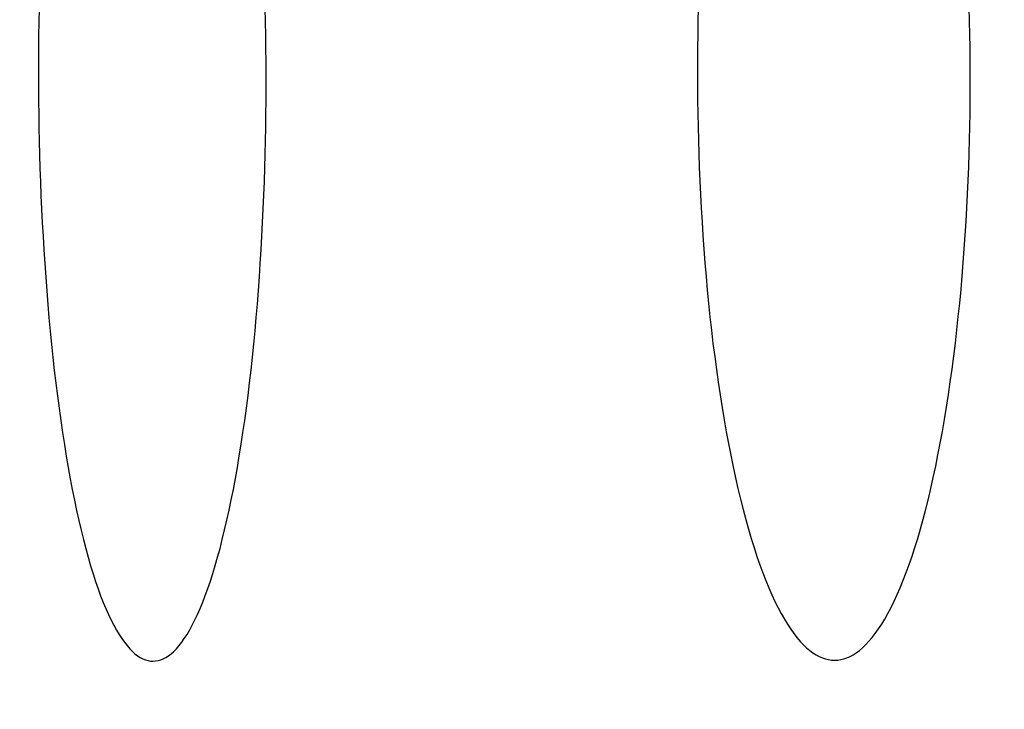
# Model space of a CAD drawing. Header units: millimetres. Extents: x -2852 to 102, y -106 to 97.
# Tile 151 of 256: x -2266 to -2255, y -12 to -4. Entities that reach past the tile are written whole.
import ezdxf

# ---------------------------------------------------------------- set-up
doc = ezdxf.new("R2010")
doc.units = ezdxf.units.MM
doc.header["$MEASUREMENT"] = 0
doc.layers.add('Predefinito', color=5, linetype='Continuous')

msp = doc.modelspace()

# ---------------------------------------------------------------- linework, layer by layer
at = {"layer": 'Predefinito', "extrusion": (-0.001367, 0.999999, 0)}
for points in [[(1893.351, 1025.423), (1943.996, 932.904), (1961.196, 903.334), (1978.994, 874.095), (1998.617, 843.546), (2019.574, 812.937), (2030.542, 797.765), (2041.807, 782.796), (2053.363, 768.091), (2065.262, 753.644), (2077.379, 739.663), (2089.888, 726.008), (2102.541, 713.005), (2109.032, 706.653), (2115.637, 700.412), (2122.165, 694.465), (2128.81, 688.638), (2135.576, 682.942), (2142.469, 677.386), (2149.248, 672.164), (2156.152, 667.094), (2163.186, 662.189), (2170.353, 657.462), (2177.385, 653.09), (2184.546, 648.911), (2191.838, 644.939), (2199.261, 641.191), (2206.559, 637.799), (2213.976, 634.65), (2217.729, 633.171), (2221.511, 631.76), (2225.321, 630.418), (2229.159, 629.147), (2233.493, 627.811), (2237.855, 626.569), (2242.242, 625.424), (2246.651, 624.375), (2250.821, 623.475), (2255.007, 622.658), (2259.209, 621.925), (2263.423, 621.276), (2267.619, 620.713), (2271.823, 620.23), (2276.035, 619.828), (2280.251, 619.505), (2284.472, 619.261), (2288.695, 619.094), (2292.918, 619.003), (2297.141, 618.988), (2305.557, 619.179), (2313.955, 619.658), (2322.326, 620.416), (2330.662, 621.445), (2338.948, 622.733), (2347.185, 624.275), (2355.367, 626.062), (2363.489, 628.086), (2371.51, 630.329), (2379.462, 632.793), (2387.341, 635.472), (2395.142, 638.361), (2402.771, 641.415), (2410.318, 644.664), (2417.778, 648.104), (2425.148, 651.731), (2432.267, 655.457), (2439.292, 659.357), (2446.219, 663.43), (2453.044, 667.673), (2459.337, 671.801), (2465.533, 676.078), (2471.626, 680.506), (2477.611, 685.085), (2485.196, 691.244), (2492.573, 697.653), (2496.48, 701.227), (2500.322, 704.871), (2504.098, 708.583), (2507.806, 712.361), (2514.89, 719.962), (2521.71, 727.789), (2528.21, 735.751), (2534.46, 743.898), (2540.461, 752.2), (2546.234, 760.647), (2551.824, 769.271), (2557.214, 778.001), (2562.522, 786.996), (2567.664, 796.07), (2577.527, 814.391), (2632.823, 924.581), (2644.452, 945.982), (2657.018, 967.756), (2680.503, 1005.603), (2683.726, 1011.103), (2686.673, 1016.486), (2687.995, 1019.076), (2689.269, 1021.731), (2690.354, 1024.169), (2690.875, 1025.417), (2691.378, 1026.687)], [(1893.351, 1025.423), (1943.996, 932.904), (1961.196, 903.334), (1978.994, 874.095), (1998.617, 843.546), (2019.574, 812.937), (2030.542, 797.765), (2041.807, 782.796), (2053.363, 768.091), (2065.262, 753.644), (2077.379, 739.663), (2089.888, 726.008), (2102.541, 713.005), (2109.032, 706.653), (2115.637, 700.412), (2122.165, 694.465), (2128.81, 688.638), (2135.576, 682.942), (2142.469, 677.386), (2149.248, 672.164), (2156.152, 667.094), (2163.186, 662.189), (2170.353, 657.462), (2177.385, 653.09), (2184.546, 648.911), (2191.838, 644.939), (2199.261, 641.191), (2206.559, 637.799), (2213.976, 634.65), (2217.729, 633.171), (2221.511, 631.76), (2225.321, 630.418), (2229.159, 629.147), (2233.493, 627.811), (2237.855, 626.569), (2242.242, 625.424), (2246.651, 624.375), (2250.821, 623.475), (2255.007, 622.658), (2259.209, 621.925), (2263.423, 621.276), (2267.619, 620.713), (2271.823, 620.23), (2276.035, 619.828), (2280.251, 619.505), (2284.472, 619.261), (2288.695, 619.094), (2292.918, 619.003), (2297.141, 618.988), (2305.557, 619.179), (2313.955, 619.658), (2322.326, 620.416), (2330.662, 621.445), (2338.948, 622.733), (2347.185, 624.275), (2355.367, 626.062), (2363.489, 628.086), (2371.51, 630.329), (2379.462, 632.793), (2387.341, 635.472), (2395.142, 638.361), (2402.771, 641.415), (2410.318, 644.664), (2417.778, 648.104), (2425.148, 651.731), (2432.267, 655.457), (2439.292, 659.357), (2446.219, 663.43), (2453.044, 667.673), (2459.337, 671.801), (2465.533, 676.078), (2471.626, 680.506), (2477.611, 685.085), (2485.196, 691.244), (2492.573, 697.653), (2496.48, 701.227), (2500.322, 704.871), (2504.098, 708.583), (2507.806, 712.361), (2514.89, 719.962), (2521.71, 727.789), (2528.21, 735.751), (2534.46, 743.898), (2540.461, 752.2), (2546.234, 760.647), (2551.824, 769.271), (2557.214, 778.001), (2562.522, 786.996), (2567.664, 796.07), (2577.527, 814.391), (2632.823, 924.581), (2644.452, 945.982), (2657.018, 967.756), (2680.503, 1005.603), (2683.726, 1011.103), (2686.673, 1016.486), (2687.995, 1019.076), (2689.269, 1021.731), (2690.354, 1024.169), (2690.875, 1025.417), (2691.378, 1026.687)], [(2685.094, 1029.656), (2684.653, 1028.514), (2684.179, 1027.354), (2683.136, 1024.978), (2681.976, 1022.534), (2680.708, 1020.029), (2679.342, 1017.466), (2677.888, 1014.851), (2674.755, 1009.486), (2647.236, 964.812), (2634.885, 943.007), (2623.438, 921.608), (2573.472, 821.606), (2563.678, 803.183), (2553.533, 785.345), (2548.272, 776.653), (2542.857, 768.118), (2537.263, 759.741), (2531.47, 751.527), (2525.454, 743.478), (2519.193, 735.598), (2512.666, 727.889), (2505.848, 720.356), (2498.718, 713.001), (2495.03, 709.391), (2491.254, 705.827), (2487.39, 702.309), (2483.433, 698.838), (2479.382, 695.414), (2475.233, 692.037), (2469.344, 687.456), (2463.27, 682.973), (2457.021, 678.599), (2450.604, 674.339), (2444.025, 670.203), (2437.294, 666.199), (2430.418, 662.334), (2423.403, 658.618), (2416.259, 655.058), (2408.992, 651.662), (2401.61, 648.438), (2394.122, 645.395), (2386.533, 642.541), (2378.853, 639.883), (2371.089, 637.431), (2363.249, 635.192), (2355.339, 633.174), (2347.369, 631.385), (2339.345, 629.834), (2331.275, 628.529), (2323.167, 627.478), (2315.028, 626.688), (2306.867, 626.169), (2298.69, 625.929), (2294.598, 625.915), (2290.506, 625.974), (2286.413, 626.107), (2282.321, 626.315), (2278.232, 626.598), (2274.145, 626.958), (2270.062, 627.395), (2265.984, 627.912), (2261.911, 628.508), (2257.846, 629.185), (2253.788, 629.943), (2249.738, 630.785), (2245.698, 631.71), (2241.669, 632.721), (2237.651, 633.817), (2233.646, 635), (2229.972, 636.166), (2226.309, 637.405), (2222.658, 638.717), (2219.018, 640.1), (2215.391, 641.554), (2211.775, 643.077), (2204.58, 646.326), (2197.435, 649.84), (2190.34, 653.611), (2183.297, 657.63), (2176.306, 661.888), (2169.369, 666.379), (2162.486, 671.093), (2155.659, 676.022), (2148.889, 681.158), (2142.175, 686.492), (2135.521, 692.017), (2128.926, 697.724), (2122.392, 703.605), (2115.919, 709.651), (2109.508, 715.854), (2096.88, 728.7), (2084.513, 742.076), (2072.418, 755.915), (2060.6, 770.152), (2049.07, 784.721), (2037.834, 799.554), (2026.9, 814.587), (2005.974, 844.986), (1986.355, 875.387), (1968.108, 905.263), (1951.298, 934.083), (1899.711, 1028.227)], [(2685.094, 1029.656), (2684.653, 1028.514), (2684.179, 1027.354), (2683.136, 1024.978), (2681.976, 1022.534), (2680.708, 1020.029), (2679.342, 1017.466), (2677.888, 1014.851), (2674.755, 1009.486), (2647.236, 964.812), (2634.885, 943.007), (2623.438, 921.608), (2573.472, 821.606), (2563.678, 803.183), (2553.533, 785.345), (2548.272, 776.653), (2542.857, 768.118), (2537.263, 759.741), (2531.47, 751.527), (2525.454, 743.478), (2519.193, 735.598), (2512.666, 727.889), (2505.848, 720.356), (2498.718, 713.001), (2495.03, 709.391), (2491.254, 705.827), (2487.39, 702.309), (2483.433, 698.838), (2479.382, 695.414), (2475.233, 692.037), (2469.344, 687.456), (2463.27, 682.973), (2457.021, 678.599), (2450.604, 674.339), (2444.025, 670.203), (2437.294, 666.199), (2430.418, 662.334), (2423.403, 658.618), (2416.259, 655.058), (2408.992, 651.662), (2401.61, 648.438), (2394.122, 645.395), (2386.533, 642.541), (2378.853, 639.883), (2371.089, 637.431), (2363.249, 635.192), (2355.339, 633.174), (2347.369, 631.385), (2339.345, 629.834), (2331.275, 628.529), (2323.167, 627.478), (2315.028, 626.688), (2306.867, 626.169), (2298.69, 625.929), (2294.598, 625.915), (2290.506, 625.974), (2286.413, 626.107), (2282.321, 626.315), (2278.232, 626.598), (2274.145, 626.958), (2270.062, 627.395), (2265.984, 627.912), (2261.911, 628.508), (2257.846, 629.185), (2253.788, 629.943), (2249.738, 630.785), (2245.698, 631.71), (2241.669, 632.721), (2237.651, 633.817), (2233.646, 635), (2229.972, 636.166), (2226.309, 637.405), (2222.658, 638.717), (2219.018, 640.1), (2215.391, 641.554), (2211.775, 643.077), (2204.58, 646.326), (2197.435, 649.84), (2190.34, 653.611), (2183.297, 657.63), (2176.306, 661.888), (2169.369, 666.379), (2162.486, 671.093), (2155.659, 676.022), (2148.889, 681.158), (2142.175, 686.492), (2135.521, 692.017), (2128.926, 697.724), (2122.392, 703.605), (2115.919, 709.651), (2109.508, 715.854), (2096.88, 728.7), (2084.513, 742.076), (2072.418, 755.915), (2060.6, 770.152), (2049.07, 784.721), (2037.834, 799.554), (2026.9, 814.587), (2005.974, 844.986), (1986.355, 875.387), (1968.108, 905.263), (1951.298, 934.083), (1899.711, 1028.227)], [(1905.998, 1031.428), (1956.521, 939.158), (1973.605, 909.817), (1991.259, 880.845), (2010.696, 850.623), (2031.419, 820.401), (2042.247, 805.445), (2053.356, 790.71), (2064.735, 776.257), (2076.434, 762.081), (2088.326, 748.391), (2100.577, 735.049), (2112.94, 722.379), (2119.268, 716.204), (2125.7, 710.146), (2132.045, 704.384), (2138.494, 698.749), (2145.048, 693.251), (2151.712, 687.9), (2158.253, 682.884), (2164.9, 678.025), (2171.656, 673.337), (2178.522, 668.832), (2185.241, 664.679), (2192.064, 660.721), (2198.993, 656.973), (2206.025, 653.449), (2212.916, 650.273), (2219.899, 647.335), (2223.423, 645.961), (2226.969, 644.652), (2230.536, 643.41), (2234.124, 642.237), (2238.17, 641.007), (2242.241, 639.865), (2246.337, 638.812), (2250.455, 637.848), (2254.353, 637.022), (2258.268, 636.273), (2262.199, 635.602), (2266.144, 635.009), (2270.075, 634.496), (2274.016, 634.058), (2277.966, 633.694), (2281.924, 633.405), (2285.888, 633.189), (2289.857, 633.045), (2293.83, 632.973), (2297.806, 632.972), (2305.737, 633.178), (2313.662, 633.655), (2321.574, 634.396), (2329.464, 635.393), (2337.317, 636.638), (2345.134, 638.124), (2352.908, 639.844), (2360.634, 641.791), (2368.271, 643.949), (2375.85, 646.319), (2383.365, 648.896), (2390.811, 651.674), (2398.098, 654.612), (2405.308, 657.737), (2412.438, 661.046), (2419.484, 664.534), (2426.289, 668.117), (2433.005, 671.866), (2439.624, 675.779), (2446.144, 679.855), (2452.151, 683.816), (2458.061, 687.918), (2463.868, 692.16), (2469.565, 696.541), (2476.774, 702.428), (2483.783, 708.55), (2487.496, 711.964), (2491.146, 715.445), (2494.735, 718.992), (2498.261, 722.602), (2505.002, 729.873), (2511.502, 737.37), (2517.71, 745.011), (2523.692, 752.846), (2529.453, 760.85), (2535.011, 769.017), (2540.411, 777.379), (2545.634, 785.869), (2550.797, 794.646), (2555.815, 803.528), (2565.493, 821.545), (2620.832, 931.806), (2632.631, 953.483), (2645.413, 975.588), (2668.906, 1013.445), (2671.937, 1018.654), (2673.307, 1021.13), (2674.619, 1023.605), (2675.781, 1025.918), (2676.867, 1028.226), (2677.757, 1030.277), (2678.17, 1031.297), (2678.557, 1032.31)], [(1905.998, 1031.428), (1956.521, 939.158), (1973.605, 909.817), (1991.259, 880.845), (2010.696, 850.623), (2031.419, 820.401), (2042.247, 805.445), (2053.356, 790.71), (2064.735, 776.257), (2076.434, 762.081), (2088.326, 748.391), (2100.577, 735.049), (2112.94, 722.379), (2119.268, 716.204), (2125.7, 710.146), (2132.045, 704.384), (2138.494, 698.749), (2145.048, 693.251), (2151.712, 687.9), (2158.253, 682.884), (2164.9, 678.025), (2171.656, 673.337), (2178.522, 668.832), (2185.241, 664.679), (2192.064, 660.721), (2198.993, 656.973), (2206.025, 653.449), (2212.916, 650.273), (2219.899, 647.335), (2223.423, 645.961), (2226.969, 644.652), (2230.536, 643.41), (2234.124, 642.237), (2238.17, 641.007), (2242.241, 639.865), (2246.337, 638.812), (2250.455, 637.848), (2254.353, 637.022), (2258.268, 636.273), (2262.199, 635.602), (2266.144, 635.009), (2270.075, 634.496), (2274.016, 634.058), (2277.966, 633.694), (2281.924, 633.405), (2285.888, 633.189), (2289.857, 633.045), (2293.83, 632.973), (2297.806, 632.972), (2305.737, 633.178), (2313.662, 633.655), (2321.574, 634.396), (2329.464, 635.393), (2337.317, 636.638), (2345.134, 638.124), (2352.908, 639.844), (2360.634, 641.791), (2368.271, 643.949), (2375.85, 646.319), (2383.365, 648.896), (2390.811, 651.674), (2398.098, 654.612), (2405.308, 657.737), (2412.438, 661.046), (2419.484, 664.534), (2426.289, 668.117), (2433.005, 671.866), (2439.624, 675.779), (2446.144, 679.855), (2452.151, 683.816), (2458.061, 687.918), (2463.868, 692.16), (2469.565, 696.541), (2476.774, 702.428), (2483.783, 708.55), (2487.496, 711.964), (2491.146, 715.445), (2494.735, 718.992), (2498.261, 722.602), (2505.002, 729.873), (2511.502, 737.37), (2517.71, 745.011), (2523.692, 752.846), (2529.453, 760.85), (2535.011, 769.017), (2540.411, 777.379), (2545.634, 785.869), (2550.797, 794.646), (2555.815, 803.528), (2565.493, 821.545), (2620.832, 931.806), (2632.631, 953.483), (2645.413, 975.588), (2668.906, 1013.445), (2671.937, 1018.654), (2673.307, 1021.13), (2674.619, 1023.605), (2675.781, 1025.918), (2676.867, 1028.226), (2677.757, 1030.277), (2678.17, 1031.297), (2678.557, 1032.31)], [(1899.675, 1028.426), (1950.258, 936.031), (1967.4, 906.576), (1985.127, 877.47), (2004.656, 847.084), (2025.496, 816.669), (2036.395, 801.605), (2047.581, 786.753), (2059.049, 772.174), (2070.848, 757.863), (2082.852, 744.027), (2095.232, 730.528), (2107.74, 717.692), (2114.15, 711.428), (2120.669, 705.279), (2127.105, 699.424), (2133.652, 693.694), (2140.312, 688.097), (2147.091, 682.643), (2153.75, 677.524), (2160.526, 672.56), (2167.421, 667.763), (2174.437, 663.147), (2181.313, 658.884), (2188.305, 654.816), (2195.415, 650.956), (2202.643, 647.32), (2209.738, 644.036), (2216.937, 640.993), (2220.576, 639.566), (2224.24, 638.206), (2227.928, 636.914), (2231.641, 635.692), (2235.831, 634.409), (2240.048, 633.217), (2244.289, 632.118), (2248.553, 631.112), (2252.587, 630.248), (2256.638, 629.466), (2260.704, 628.764), (2264.783, 628.142), (2268.847, 627.604), (2272.92, 627.144), (2277, 626.761), (2281.087, 626.455), (2285.18, 626.225), (2289.276, 626.069), (2293.374, 625.988), (2297.474, 625.98), (2305.647, 626.178), (2313.808, 626.656), (2321.95, 627.406), (2330.063, 628.419), (2338.132, 629.686), (2346.159, 631.199), (2354.138, 632.953), (2362.062, 634.938), (2369.891, 637.139), (2377.656, 639.556), (2385.353, 642.184), (2392.976, 645.017), (2400.435, 648.013), (2407.813, 651.2), (2415.108, 654.575), (2422.316, 658.133), (2429.278, 661.787), (2436.148, 665.612), (2442.922, 669.605), (2449.594, 673.764), (2455.744, 677.809), (2461.797, 681.998), (2467.747, 686.333), (2473.588, 690.813), (2480.985, 696.836), (2488.178, 703.101), (2491.988, 706.596), (2495.734, 710.158), (2499.416, 713.788), (2503.033, 717.481), (2509.946, 724.917), (2516.606, 732.58), (2522.96, 740.381), (2529.076, 748.372), (2534.957, 756.525), (2540.622, 764.832), (2546.118, 773.325), (2551.424, 781.935), (2556.66, 790.821), (2561.74, 799.799), (2571.51, 817.968), (2626.828, 928.194), (2638.541, 949.732), (2651.216, 971.672), (2674.704, 1009.524), (2677.832, 1014.879), (2679.262, 1017.451), (2680.646, 1020.045), (2681.888, 1022.497), (2683.068, 1024.979), (2684.056, 1027.223), (2684.522, 1028.357), (2684.967, 1029.499)], [(1899.675, 1028.426), (1950.258, 936.031), (1967.4, 906.576), (1985.127, 877.47), (2004.656, 847.084), (2025.496, 816.669), (2036.395, 801.605), (2047.581, 786.753), (2059.049, 772.174), (2070.848, 757.863), (2082.852, 744.027), (2095.232, 730.528), (2107.74, 717.692), (2114.15, 711.428), (2120.669, 705.279), (2127.105, 699.424), (2133.652, 693.694), (2140.312, 688.097), (2147.091, 682.643), (2153.75, 677.524), (2160.526, 672.56), (2167.421, 667.763), (2174.437, 663.147), (2181.313, 658.884), (2188.305, 654.816), (2195.415, 650.956), (2202.643, 647.32), (2209.738, 644.036), (2216.937, 640.993), (2220.576, 639.566), (2224.24, 638.206), (2227.928, 636.914), (2231.641, 635.692), (2235.831, 634.409), (2240.048, 633.217), (2244.289, 632.118), (2248.553, 631.112), (2252.587, 630.248), (2256.638, 629.466), (2260.704, 628.764), (2264.783, 628.142), (2268.847, 627.604), (2272.92, 627.144), (2277, 626.761), (2281.087, 626.455), (2285.18, 626.225), (2289.276, 626.069), (2293.374, 625.988), (2297.474, 625.98), (2305.647, 626.178), (2313.808, 626.656), (2321.95, 627.406), (2330.063, 628.419), (2338.132, 629.686), (2346.159, 631.199), (2354.138, 632.953), (2362.062, 634.938), (2369.891, 637.139), (2377.656, 639.556), (2385.353, 642.184), (2392.976, 645.017), (2400.435, 648.013), (2407.813, 651.2), (2415.108, 654.575), (2422.316, 658.133), (2429.278, 661.787), (2436.148, 665.612), (2442.922, 669.605), (2449.594, 673.764), (2455.744, 677.809), (2461.797, 681.998), (2467.747, 686.333), (2473.588, 690.813), (2480.985, 696.836), (2488.178, 703.101), (2491.988, 706.596), (2495.734, 710.158), (2499.416, 713.788), (2503.033, 717.481), (2509.946, 724.917), (2516.606, 732.58), (2522.96, 740.381), (2529.076, 748.372), (2534.957, 756.525), (2540.622, 764.832), (2546.118, 773.325), (2551.424, 781.935), (2556.66, 790.821), (2561.74, 799.799), (2571.51, 817.968), (2626.828, 928.194), (2638.541, 949.732), (2651.216, 971.672), (2674.704, 1009.524), (2677.832, 1014.879), (2679.262, 1017.451), (2680.646, 1020.045), (2681.888, 1022.497), (2683.068, 1024.979), (2684.056, 1027.223), (2684.522, 1028.357), (2684.967, 1029.499)]]:
    msp.add_lwpolyline(points, dxfattribs=at)
at = {"layer": 'Predefinito'}
for points in [[(-2266.132, -3.833, 634.965), (-2266.135, -3.993, 634.981), (-2266.137, -4.152, 634.993), (-2266.139, -4.31, 635.002), (-2266.14, -4.467, 635.007), (-2266.14, -4.622, 635.009), (-2266.139, -4.777, 635.007), (-2266.138, -4.934, 635.002), (-2266.136, -5.092, 634.993), (-2266.134, -5.251, 634.981), (-2266.13, -5.411, 634.965), (-2266.126, -5.572, 634.945), (-2266.121, -5.734, 634.922), (-2266.115, -5.896, 634.894), (-2266.109, -6.059, 634.863), (-2266.102, -6.222, 634.827), (-2266.094, -6.385, 634.788), (-2266.085, -6.548, 634.744), (-2266.075, -6.711, 634.696), (-2266.064, -6.874, 634.644), (-2266.053, -7.037, 634.587), (-2266.041, -7.199, 634.527), (-2266.028, -7.36, 634.462), (-2266.014, -7.52, 634.393), (-2265.999, -7.679, 634.319), (-2265.983, -7.837, 634.242), (-2265.967, -7.993, 634.16), (-2265.95, -8.148, 634.074), (-2265.932, -8.301, 633.984), (-2265.913, -8.452, 633.89), (-2265.893, -8.601, 633.791), (-2265.873, -8.748, 633.689), (-2265.852, -8.892, 633.583), (-2265.83, -9.034, 633.473), (-2265.807, -9.173, 633.36), (-2265.783, -9.309, 633.242), (-2265.759, -9.442, 633.122), (-2265.735, -9.571, 632.998), (-2265.709, -9.698, 632.87), (-2265.683, -9.821, 632.74), (-2265.657, -9.94, 632.607), (-2265.629, -10.056, 632.47), (-2265.602, -10.168, 632.331), (-2265.574, -10.276, 632.19), (-2265.545, -10.38, 632.046), (-2265.516, -10.48, 631.9), (-2265.486, -10.576, 631.752), (-2265.456, -10.668, 631.601), (-2265.426, -10.756, 631.45), (-2265.396, -10.839, 631.296), (-2265.365, -10.918, 631.141), (-2265.334, -10.993, 630.985), (-2265.303, -11.063, 630.828), (-2265.271, -11.129, 630.67), (-2265.24, -11.191, 630.511), (-2265.208, -11.249, 630.352), (-2265.176, -11.302, 630.192), (-2265.144, -11.351, 630.032), (-2265.113, -11.395, 629.872), (-2265.081, -11.435, 629.711), (-2265.049, -11.472, 629.551), (-2265.017, -11.504, 629.392), (-2264.986, -11.532, 629.233), (-2264.954, -11.556, 629.074), (-2264.923, -11.576, 628.916), (-2264.892, -11.592, 628.759), (-2264.861, -11.605, 628.603), (-2264.83, -11.613, 628.449), (-2264.8, -11.619, 628.295), (-2264.77, -11.62, 628.142), (-2264.739, -11.618, 627.99), (-2264.709, -11.613, 627.836), (-2264.678, -11.604, 627.681), (-2264.647, -11.592, 627.525), (-2264.616, -11.575, 627.368), (-2264.585, -11.555, 627.211), (-2264.554, -11.531, 627.052), (-2264.522, -11.503, 626.893), (-2264.491, -11.471, 626.733), (-2264.459, -11.435, 626.573), (-2264.427, -11.394, 626.413), (-2264.396, -11.35, 626.253), (-2264.364, -11.301, 626.093), (-2264.332, -11.247, 625.933), (-2264.301, -11.19, 625.774), (-2264.269, -11.128, 625.615), (-2264.238, -11.062, 625.457), (-2264.207, -10.991, 625.3), (-2264.176, -10.917, 625.144), (-2264.146, -10.837, 624.989), (-2264.115, -10.754, 624.835), (-2264.085, -10.666, 624.683), (-2264.056, -10.574, 624.533), (-2264.027, -10.478, 624.385), (-2263.998, -10.378, 624.239), (-2263.969, -10.274, 624.095), (-2263.942, -10.166, 623.953), (-2263.914, -10.054, 623.814), (-2263.887, -9.938, 623.678), (-2263.861, -9.818, 623.545), (-2263.835, -9.695, 623.414), (-2263.81, -9.569, 623.287), (-2263.786, -9.439, 623.163), (-2263.762, -9.306, 623.042), (-2263.739, -9.17, 622.925), (-2263.717, -9.031, 622.812), (-2263.695, -8.889, 622.702), (-2263.674, -8.745, 622.596), (-2263.654, -8.598, 622.493), (-2263.635, -8.449, 622.395), (-2263.617, -8.298, 622.301), (-2263.599, -8.145, 622.211), (-2263.582, -7.99, 622.125), (-2263.566, -7.834, 622.043), (-2263.551, -7.676, 621.965), (-2263.537, -7.517, 621.892), (-2263.523, -7.356, 621.823), (-2263.511, -7.195, 621.758), (-2263.499, -7.033, 621.697), (-2263.488, -6.871, 621.641), (-2263.478, -6.708, 621.589), (-2263.468, -6.545, 621.541), (-2263.46, -6.381, 621.497), (-2263.452, -6.218, 621.458), (-2263.445, -6.055, 621.422), (-2263.439, -5.892, 621.391), (-2263.434, -5.73, 621.363), (-2263.43, -5.568, 621.339), (-2263.426, -5.407, 621.32), (-2263.423, -5.247, 621.304), (-2263.421, -5.088, 621.291), (-2263.419, -4.93, 621.283), (-2263.419, -4.774, 621.278), (-2263.418, -4.618, 621.276)], [(-2266.132, -3.833, 634.965), (-2266.135, -3.993, 634.981), (-2266.137, -4.152, 634.993), (-2266.139, -4.31, 635.002), (-2266.14, -4.467, 635.007), (-2266.14, -4.622, 635.009), (-2266.139, -4.777, 635.007), (-2266.138, -4.934, 635.002), (-2266.136, -5.092, 634.993), (-2266.134, -5.251, 634.981), (-2266.13, -5.411, 634.965), (-2266.126, -5.572, 634.945), (-2266.121, -5.734, 634.922), (-2266.115, -5.896, 634.894), (-2266.109, -6.059, 634.863), (-2266.102, -6.222, 634.827), (-2266.094, -6.385, 634.788), (-2266.085, -6.548, 634.744), (-2266.075, -6.711, 634.696), (-2266.064, -6.874, 634.644), (-2266.053, -7.037, 634.587), (-2266.041, -7.199, 634.527), (-2266.028, -7.36, 634.462), (-2266.014, -7.52, 634.393), (-2265.999, -7.679, 634.319), (-2265.983, -7.837, 634.242), (-2265.967, -7.993, 634.16), (-2265.95, -8.148, 634.074), (-2265.932, -8.301, 633.984), (-2265.913, -8.452, 633.89), (-2265.893, -8.601, 633.791), (-2265.873, -8.748, 633.689), (-2265.852, -8.892, 633.583), (-2265.83, -9.034, 633.473), (-2265.807, -9.173, 633.36), (-2265.783, -9.309, 633.242), (-2265.759, -9.442, 633.122), (-2265.735, -9.571, 632.998), (-2265.709, -9.698, 632.87), (-2265.683, -9.821, 632.74), (-2265.657, -9.94, 632.607), (-2265.629, -10.056, 632.47), (-2265.602, -10.168, 632.331), (-2265.574, -10.276, 632.19), (-2265.545, -10.38, 632.046), (-2265.516, -10.48, 631.9), (-2265.486, -10.576, 631.752), (-2265.456, -10.668, 631.601), (-2265.426, -10.756, 631.45), (-2265.396, -10.839, 631.296), (-2265.365, -10.918, 631.141), (-2265.334, -10.993, 630.985), (-2265.303, -11.063, 630.828), (-2265.271, -11.129, 630.67), (-2265.24, -11.191, 630.511), (-2265.208, -11.249, 630.352), (-2265.176, -11.302, 630.192), (-2265.144, -11.351, 630.032), (-2265.113, -11.395, 629.872), (-2265.081, -11.435, 629.711), (-2265.049, -11.472, 629.551), (-2265.017, -11.504, 629.392), (-2264.986, -11.532, 629.233), (-2264.954, -11.556, 629.074), (-2264.923, -11.576, 628.916), (-2264.892, -11.592, 628.759), (-2264.861, -11.605, 628.603), (-2264.83, -11.613, 628.449), (-2264.8, -11.619, 628.295), (-2264.77, -11.62, 628.142), (-2264.739, -11.618, 627.99), (-2264.709, -11.613, 627.836), (-2264.678, -11.604, 627.681), (-2264.647, -11.592, 627.525), (-2264.616, -11.575, 627.368), (-2264.585, -11.555, 627.211), (-2264.554, -11.531, 627.052), (-2264.522, -11.503, 626.893), (-2264.491, -11.471, 626.733), (-2264.459, -11.435, 626.573), (-2264.427, -11.394, 626.413), (-2264.396, -11.35, 626.253), (-2264.364, -11.301, 626.093), (-2264.332, -11.247, 625.933), (-2264.301, -11.19, 625.774), (-2264.269, -11.128, 625.615), (-2264.238, -11.062, 625.457), (-2264.207, -10.991, 625.3), (-2264.176, -10.917, 625.144), (-2264.146, -10.837, 624.989), (-2264.115, -10.754, 624.835), (-2264.085, -10.666, 624.683), (-2264.056, -10.574, 624.533), (-2264.027, -10.478, 624.385), (-2263.998, -10.378, 624.239), (-2263.969, -10.274, 624.095), (-2263.942, -10.166, 623.953), (-2263.914, -10.054, 623.814), (-2263.887, -9.938, 623.678), (-2263.861, -9.818, 623.545), (-2263.835, -9.695, 623.414), (-2263.81, -9.569, 623.287), (-2263.786, -9.439, 623.163), (-2263.762, -9.306, 623.042), (-2263.739, -9.17, 622.925), (-2263.717, -9.031, 622.812), (-2263.695, -8.889, 622.702), (-2263.674, -8.745, 622.596), (-2263.654, -8.598, 622.493), (-2263.635, -8.449, 622.395), (-2263.617, -8.298, 622.301), (-2263.599, -8.145, 622.211), (-2263.582, -7.99, 622.125), (-2263.566, -7.834, 622.043), (-2263.551, -7.676, 621.965), (-2263.537, -7.517, 621.892), (-2263.523, -7.356, 621.823), (-2263.511, -7.195, 621.758), (-2263.499, -7.033, 621.697), (-2263.488, -6.871, 621.641), (-2263.478, -6.708, 621.589), (-2263.468, -6.545, 621.541), (-2263.46, -6.381, 621.497), (-2263.452, -6.218, 621.458), (-2263.445, -6.055, 621.422), (-2263.439, -5.892, 621.391), (-2263.434, -5.73, 621.363), (-2263.43, -5.568, 621.339), (-2263.426, -5.407, 621.32), (-2263.423, -5.247, 621.304), (-2263.421, -5.088, 621.291), (-2263.419, -4.93, 621.283), (-2263.419, -4.774, 621.278), (-2263.418, -4.618, 621.276)], [(-2263.418, -4.618, 621.276), (-2263.419, -4.463, 621.278), (-2263.42, -4.306, 621.283), (-2263.422, -4.148, 621.291), (-2263.425, -3.989, 621.304), (-2263.428, -3.829, 621.32)], [(-2263.418, -4.618, 621.276), (-2263.419, -4.463, 621.278), (-2263.42, -4.306, 621.283), (-2263.422, -4.148, 621.291), (-2263.425, -3.989, 621.304), (-2263.428, -3.829, 621.32)], [(-2258.255, -3.822, 636.23), (-2258.258, -3.982, 636.246), (-2258.261, -4.141, 636.258), (-2258.263, -4.299, 636.266), (-2258.264, -4.456, 636.271), (-2258.264, -4.611, 636.273), (-2258.263, -4.767, 636.271), (-2258.262, -4.923, 636.266), (-2258.26, -5.081, 636.258), (-2258.257, -5.24, 636.246), (-2258.253, -5.4, 636.23), (-2258.248, -5.561, 636.21), (-2258.242, -5.723, 636.187), (-2258.235, -5.885, 636.159), (-2258.227, -6.048, 636.128), (-2258.219, -6.211, 636.093), (-2258.209, -6.374, 636.054), (-2258.199, -6.537, 636.01), (-2258.187, -6.701, 635.963), (-2258.174, -6.863, 635.911), (-2258.161, -7.026, 635.855), (-2258.146, -7.188, 635.795), (-2258.13, -7.349, 635.731), (-2258.114, -7.509, 635.662), (-2258.096, -7.668, 635.59), (-2258.078, -7.826, 635.513), (-2258.058, -7.983, 635.432), (-2258.037, -8.137, 635.346), (-2258.016, -8.29, 635.257), (-2257.993, -8.441, 635.163), (-2257.97, -8.59, 635.066), (-2257.945, -8.737, 634.965), (-2257.92, -8.881, 634.86), (-2257.893, -9.023, 634.751), (-2257.866, -9.162, 634.638), (-2257.838, -9.298, 634.522), (-2257.809, -9.431, 634.402), (-2257.78, -9.56, 634.279), (-2257.749, -9.687, 634.153), (-2257.718, -9.81, 634.024), (-2257.686, -9.929, 633.891), (-2257.654, -10.045, 633.756), (-2257.621, -10.157, 633.619), (-2257.587, -10.265, 633.478), (-2257.553, -10.369, 633.336), (-2257.518, -10.469, 633.191), (-2257.483, -10.565, 633.044), (-2257.447, -10.657, 632.895), (-2257.411, -10.745, 632.744), (-2257.374, -10.828, 632.592), (-2257.337, -10.907, 632.439), (-2257.3, -10.982, 632.284), (-2257.263, -11.052, 632.128), (-2257.225, -11.118, 631.971), (-2257.187, -11.18, 631.814), (-2257.149, -11.238, 631.656), (-2257.111, -11.291, 631.498), (-2257.073, -11.34, 631.339), (-2257.035, -11.384, 631.18), (-2256.997, -11.424, 631.021), (-2256.959, -11.461, 630.863), (-2256.921, -11.493, 630.704), (-2256.883, -11.521, 630.547), (-2256.845, -11.545, 630.389), (-2256.808, -11.565, 630.233), (-2256.771, -11.581, 630.077), (-2256.734, -11.593, 629.923), (-2256.697, -11.602, 629.769), (-2256.66, -11.607, 629.617), (-2256.624, -11.609, 629.466), (-2256.588, -11.607, 629.315), (-2256.551, -11.602, 629.162), (-2256.515, -11.593, 629.009), (-2256.478, -11.581, 628.854), (-2256.44, -11.564, 628.698), (-2256.403, -11.544, 628.542), (-2256.365, -11.52, 628.385), (-2256.328, -11.492, 628.227), (-2256.29, -11.46, 628.069), (-2256.252, -11.423, 627.91), (-2256.214, -11.383, 627.751), (-2256.176, -11.338, 627.593), (-2256.138, -11.289, 627.434), (-2256.1, -11.236, 627.275), (-2256.062, -11.179, 627.117), (-2256.025, -11.117, 626.96), (-2255.987, -11.051, 626.803), (-2255.95, -10.98, 626.647), (-2255.913, -10.905, 626.493), (-2255.876, -10.826, 626.339), (-2255.84, -10.743, 626.187), (-2255.804, -10.655, 626.036), (-2255.769, -10.563, 625.887), (-2255.733, -10.467, 625.741), (-2255.699, -10.367, 625.596), (-2255.665, -10.262, 625.453), (-2255.631, -10.154, 625.313), (-2255.599, -10.042, 625.175), (-2255.566, -9.926, 625.04), (-2255.535, -9.807, 624.908), (-2255.504, -9.684, 624.778), (-2255.474, -9.557, 624.652), (-2255.445, -9.427, 624.529), (-2255.416, -9.294, 624.409), (-2255.389, -9.158, 624.293), (-2255.362, -9.019, 624.181), (-2255.336, -8.878, 624.072), (-2255.311, -8.733, 623.967), (-2255.287, -8.587, 623.865), (-2255.264, -8.438, 623.768), (-2255.242, -8.287, 623.674), (-2255.22, -8.134, 623.585), (-2255.2, -7.979, 623.5), (-2255.181, -7.822, 623.419), (-2255.163, -7.664, 623.342), (-2255.146, -7.505, 623.269), (-2255.129, -7.345, 623.2), (-2255.114, -7.184, 623.136), (-2255.1, -7.022, 623.076), (-2255.087, -6.859, 623.02), (-2255.075, -6.696, 622.968), (-2255.064, -6.533, 622.921), (-2255.053, -6.37, 622.878), (-2255.044, -6.206, 622.838), (-2255.036, -6.043, 622.803), (-2255.029, -5.881, 622.772), (-2255.022, -5.718, 622.745), (-2255.017, -5.557, 622.721), (-2255.013, -5.396, 622.702), (-2255.009, -5.236, 622.686), (-2255.006, -5.077, 622.674), (-2255.004, -4.919, 622.665), (-2255.003, -4.762, 622.66), (-2255.003, -4.607, 622.658)], [(-2258.255, -3.822, 636.23), (-2258.258, -3.982, 636.246), (-2258.261, -4.141, 636.258), (-2258.263, -4.299, 636.266), (-2258.264, -4.456, 636.271), (-2258.264, -4.611, 636.273), (-2258.263, -4.767, 636.271), (-2258.262, -4.923, 636.266), (-2258.26, -5.081, 636.258), (-2258.257, -5.24, 636.246), (-2258.253, -5.4, 636.23), (-2258.248, -5.561, 636.21), (-2258.242, -5.723, 636.187), (-2258.235, -5.885, 636.159), (-2258.227, -6.048, 636.128), (-2258.219, -6.211, 636.093), (-2258.209, -6.374, 636.054), (-2258.199, -6.537, 636.01), (-2258.187, -6.701, 635.963), (-2258.174, -6.863, 635.911), (-2258.161, -7.026, 635.855), (-2258.146, -7.188, 635.795), (-2258.13, -7.349, 635.731), (-2258.114, -7.509, 635.662), (-2258.096, -7.668, 635.59), (-2258.078, -7.826, 635.513), (-2258.058, -7.983, 635.432), (-2258.037, -8.137, 635.346), (-2258.016, -8.29, 635.257), (-2257.993, -8.441, 635.163), (-2257.97, -8.59, 635.066), (-2257.945, -8.737, 634.965), (-2257.92, -8.881, 634.86), (-2257.893, -9.023, 634.751), (-2257.866, -9.162, 634.638), (-2257.838, -9.298, 634.522), (-2257.809, -9.431, 634.402), (-2257.78, -9.56, 634.279), (-2257.749, -9.687, 634.153), (-2257.718, -9.81, 634.024), (-2257.686, -9.929, 633.891), (-2257.654, -10.045, 633.756), (-2257.621, -10.157, 633.619), (-2257.587, -10.265, 633.478), (-2257.553, -10.369, 633.336), (-2257.518, -10.469, 633.191), (-2257.483, -10.565, 633.044), (-2257.447, -10.657, 632.895), (-2257.411, -10.745, 632.744), (-2257.374, -10.828, 632.592), (-2257.337, -10.907, 632.439), (-2257.3, -10.982, 632.284), (-2257.263, -11.052, 632.128), (-2257.225, -11.118, 631.971), (-2257.187, -11.18, 631.814), (-2257.149, -11.238, 631.656), (-2257.111, -11.291, 631.498), (-2257.073, -11.34, 631.339), (-2257.035, -11.384, 631.18), (-2256.997, -11.424, 631.021), (-2256.959, -11.461, 630.863), (-2256.921, -11.493, 630.704), (-2256.883, -11.521, 630.547), (-2256.845, -11.545, 630.389), (-2256.808, -11.565, 630.233), (-2256.771, -11.581, 630.077), (-2256.734, -11.593, 629.923), (-2256.697, -11.602, 629.769), (-2256.66, -11.607, 629.617), (-2256.624, -11.609, 629.466), (-2256.588, -11.607, 629.315), (-2256.551, -11.602, 629.162), (-2256.515, -11.593, 629.009), (-2256.478, -11.581, 628.854), (-2256.44, -11.564, 628.698), (-2256.403, -11.544, 628.542), (-2256.365, -11.52, 628.385), (-2256.328, -11.492, 628.227), (-2256.29, -11.46, 628.069), (-2256.252, -11.423, 627.91), (-2256.214, -11.383, 627.751), (-2256.176, -11.338, 627.593), (-2256.138, -11.289, 627.434), (-2256.1, -11.236, 627.275), (-2256.062, -11.179, 627.117), (-2256.025, -11.117, 626.96), (-2255.987, -11.051, 626.803), (-2255.95, -10.98, 626.647), (-2255.913, -10.905, 626.493), (-2255.876, -10.826, 626.339), (-2255.84, -10.743, 626.187), (-2255.804, -10.655, 626.036), (-2255.769, -10.563, 625.887), (-2255.733, -10.467, 625.741), (-2255.699, -10.367, 625.596), (-2255.665, -10.262, 625.453), (-2255.631, -10.154, 625.313), (-2255.599, -10.042, 625.175), (-2255.566, -9.926, 625.04), (-2255.535, -9.807, 624.908), (-2255.504, -9.684, 624.778), (-2255.474, -9.557, 624.652), (-2255.445, -9.427, 624.529), (-2255.416, -9.294, 624.409), (-2255.389, -9.158, 624.293), (-2255.362, -9.019, 624.181), (-2255.336, -8.878, 624.072), (-2255.311, -8.733, 623.967), (-2255.287, -8.587, 623.865), (-2255.264, -8.438, 623.768), (-2255.242, -8.287, 623.674), (-2255.22, -8.134, 623.585), (-2255.2, -7.979, 623.5), (-2255.181, -7.822, 623.419), (-2255.163, -7.664, 623.342), (-2255.146, -7.505, 623.269), (-2255.129, -7.345, 623.2), (-2255.114, -7.184, 623.136), (-2255.1, -7.022, 623.076), (-2255.087, -6.859, 623.02), (-2255.075, -6.696, 622.968), (-2255.064, -6.533, 622.921), (-2255.053, -6.37, 622.878), (-2255.044, -6.206, 622.838), (-2255.036, -6.043, 622.803), (-2255.029, -5.881, 622.772), (-2255.022, -5.718, 622.745), (-2255.017, -5.557, 622.721), (-2255.013, -5.396, 622.702), (-2255.009, -5.236, 622.686), (-2255.006, -5.077, 622.674), (-2255.004, -4.919, 622.665), (-2255.003, -4.762, 622.66), (-2255.003, -4.607, 622.658)], [(-2255.003, -4.607, 622.658), (-2255.004, -4.452, 622.66), (-2255.005, -4.295, 622.665), (-2255.008, -4.137, 622.674), (-2255.011, -3.978, 622.686), (-2255.015, -3.818, 622.702)], [(-2255.003, -4.607, 622.658), (-2255.004, -4.452, 622.66), (-2255.005, -4.295, 622.665), (-2255.008, -4.137, 622.674), (-2255.011, -3.978, 622.686), (-2255.015, -3.818, 622.702)]]:
    msp.add_polyline3d(points, dxfattribs=at)

doc.saveas('drawing.dxf')
